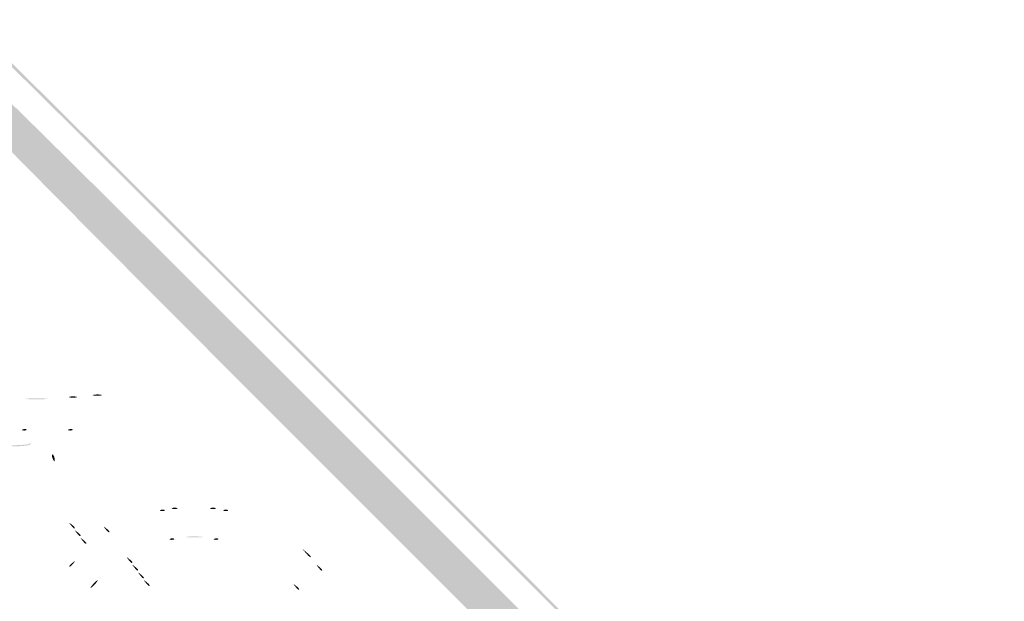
# Model space of a CAD drawing. Header units: inches. Extents: x -25.5 to 26.3, y -25.5 to 25.5.
# Tile 8 of 8: x 2.2 to 26.3, y 11.2 to 25.5. Entities that reach past the tile are written whole.
import ezdxf

# ---------------------------------------------------------------- set-up
doc = ezdxf.new("R2010")
doc.units = ezdxf.units.IN
doc.header["$MEASUREMENT"] = 0

msp = doc.modelspace()

# ---------------------------------------------------------------- hatches: boundary and pattern name
h = msp.add_hatch(color=7)
edge = h.paths.add_edge_path()
edge.add_spline(control_points=[(-0.485, -25.388), (-0.837, -25.302), (-1.088, -25.186), (-1.413, -24.956), (-1.656, -24.784), (-24.688, -1.783), (-24.971, -1.428), (-25.26, -1.067), (-25.407, -0.657), (-25.442, -0.115), (-25.464, 0.232), (-25.451, 0.342), (-25.347, 0.672), (-25.273, 0.908), (-25.151, 1.16), (-25.029, 1.328), (-24.757, 1.705), (-1.826, 24.649), (-1.409, 24.962), (-0.998, 25.27), (-0.834, 25.341), (-0.355, 25.414), (0.313, 25.516), (0.951, 25.326), (1.549, 24.846), (1.707, 24.718), (7.011, 19.436), (13.336, 13.108), (21.925, 4.514), (24.884, 1.525), (25.029, 1.299), (25.22, 0.998), (25.367, 0.606), (25.43, 0.226), (25.482, -0.084), (25.371, -0.662), (25.184, -1.06), (24.992, -1.468), (26.335, -0.11), (10.688, -15.722), (1.446, -24.944), (1.357, -25.031), (1.01, -25.191), (0.458, -25.446), (0.003, -25.506), (-0.485, -25.388)], knot_values=[0, 0, 0, 0, 1, 1, 1, 2, 2, 2, 3, 3, 3, 4, 4, 4, 5, 5, 5, 6, 6, 6, 7, 7, 7, 8, 8, 8, 9, 9, 9, 10, 10, 10, 11, 11, 11, 12, 12, 12, 13, 13, 13, 14, 14, 14, 15, 15, 15, 15], degree=3, periodic=0)
edge = h.paths.add_edge_path(flags=0)
edge.add_spline(control_points=[(0.38, -25.31), (0.534, -25.282), (0.817, -25.186), (1.01, -25.097), (1.357, -24.937), (1.446, -24.85), (10.688, -15.628), (26.246, -0.105), (24.898, -1.468), (25.09, -1.06), (25.466, -0.26), (25.413, 0.549), (24.934, 1.299), (24.79, 1.525), (21.842, 4.502), (13.289, 13.061), (6.99, 19.363), (1.707, 24.624), (1.549, 24.751), (0.951, 25.232), (0.313, 25.422), (-0.355, 25.32), (-0.834, 25.247), (-0.998, 25.176), (-1.409, 24.868), (-1.826, 24.555), (-24.663, 1.705), (-24.935, 1.328), (-25.534, 0.5), (-25.49, -0.65), (-24.83, -1.467), (-24.458, -1.927), (-1.598, -24.756), (-1.342, -24.922), (-1.069, -25.1), (-0.796, -25.218), (-0.485, -25.293), (-0.166, -25.37), (0.032, -25.374), (0.38, -25.31)], knot_values=[0, 0, 0, 0, 1, 1, 1, 2, 2, 2, 3, 3, 3, 4, 4, 4, 5, 5, 5, 6, 6, 6, 7, 7, 7, 8, 8, 8, 9, 9, 9, 10, 10, 10, 11, 11, 11, 12, 12, 12, 13, 13, 13, 13], degree=3, periodic=0)
h = msp.add_hatch(color=7)
edge = h.paths.add_edge_path()
edge.add_spline(control_points=[(0.187, -24.606), (0.165, -24.57), (0.07, -24.558), (-0.078, -24.572), (-0.205, -24.585), (-0.321, -24.576), (-0.335, -24.553), (-0.349, -24.53), (-0.385, -24.517), (-0.416, -24.523), (-0.446, -24.529), (-0.588, -24.475), (-0.73, -24.404), (-0.947, -24.295), (-2.882, -22.382), (-12.613, -12.655), (-22.922, -2.351), (-24.46, -0.788), (-24.496, -0.577), (-24.499, -0.558), (-24.507, -0.531), (-24.514, -0.518), (-24.52, -0.505), (-24.531, -0.473), (-24.537, -0.447), (-24.544, -0.422), (-24.553, -0.39), (-24.559, -0.377), (-24.593, -0.291), (-24.562, 0.355), (-24.518, 0.471), (-24.488, 0.549), (-24.441, 0.676), (-24.412, 0.754), (-24.342, 0.94), (-1.119, 24.184), (-0.812, 24.374), (-0.689, 24.451), (-0.589, 24.5), (-0.589, 24.484), (-0.589, 24.468), (-0.56, 24.479), (-0.526, 24.508), (-0.491, 24.537), (-0.45, 24.548), (-0.434, 24.532), (-0.419, 24.517), (-0.38, 24.521), (-0.348, 24.541), (-0.316, 24.56), (-0.159, 24.577), (0, 24.577), (0.159, 24.577), (0.316, 24.56), (0.348, 24.541), (0.38, 24.521), (0.417, 24.515), (0.43, 24.528), (0.443, 24.541), (0.578, 24.482), (0.729, 24.397), (0.932, 24.282), (1.018, 24.255), (1.056, 24.294), (1.095, 24.333), (4.165, 21.291), (12.728, 12.728), (20.947, 4.508), (24.332, 1.094), (24.297, 1.059), (24.261, 1.023), (24.291, 0.921), (24.4, 0.709), (24.485, 0.544), (24.541, 0.396), (24.526, 0.381), (24.511, 0.366), (24.535, 0.313), (24.58, 0.264), (24.648, 0.189), (24.652, 0.158), (24.602, 0.079), (24.554, 0.002), (24.555, -0.03), (24.606, -0.091), (24.658, -0.155), (24.656, -0.181), (24.589, -0.254), (24.546, -0.302), (24.513, -0.36), (24.518, -0.383), (24.522, -0.405), (24.52, -0.44), (24.514, -0.459), (24.507, -0.479), (24.499, -0.51), (24.494, -0.53), (24.475, -0.614), (24.275, -0.962), (24.23, -0.99), (24.195, -1.011), (24.198, -1.043), (24.238, -1.091), (24.286, -1.149), (22.455, -3.001), (12.726, -12.73), (4.149, -21.307), (1.142, -24.286), (1.103, -24.247), (1.064, -24.207), (1.008, -24.222), (0.888, -24.304), (0.798, -24.364), (0.647, -24.439), (0.551, -24.47), (0.455, -24.501), (0.342, -24.556), (0.299, -24.594), (0.241, -24.644), (0.213, -24.647), (0.187, -24.606)], knot_values=[0, 0, 0, 0, 1, 1, 1, 2, 2, 2, 3, 3, 3, 4, 4, 4, 5, 5, 5, 6, 6, 6, 7, 7, 7, 8, 8, 8, 9, 9, 9, 10, 10, 10, 11, 11, 11, 12, 12, 12, 13, 13, 13, 14, 14, 14, 15, 15, 15, 16, 16, 16, 17, 17, 17, 18, 18, 18, 19, 19, 19, 20, 20, 20, 21, 21, 21, 22, 22, 22, 23, 23, 23, 24, 24, 24, 25, 25, 25, 26, 26, 26, 27, 27, 27, 28, 28, 28, 29, 29, 29, 30, 30, 30, 31, 31, 31, 32, 32, 32, 33, 33, 33, 34, 34, 34, 35, 35, 35, 36, 36, 36, 37, 37, 37, 38, 38, 38, 39, 39, 39, 40, 40, 40, 40], degree=3, periodic=0)
edge = h.paths.add_edge_path(flags=0)
edge.add_spline(control_points=[(0.095, -24.042), (0.111, -24.015), (0.15, -23.996), (0.18, -24), (0.296, -24.014), (0.35, -23.992), (0.492, -23.873), (0.595, -23.786), (0.625, -23.733), (0.592, -23.694), (0.559, -23.654), (3.808, -20.376), (12.1, -12.084), (19.462, -4.722), (23.666, -0.551), (23.688, -0.586), (23.732, -0.657), (23.881, -0.529), (23.981, -0.337), (24.045, -0.213), (24.043, -0.194), (23.953, -0.099)], knot_values=[0, 0, 0, 0, 1, 1, 1, 2, 2, 2, 3, 3, 3, 4, 4, 4, 5, 5, 5, 6, 6, 6, 7, 7, 7, 7], degree=3, periodic=0)
edge.add_line((23.953, -0.099), (23.856, 0.004))
edge.add_line((23.856, 0.004), (23.954, 0.102))
edge.add_spline(control_points=[(23.954, 0.102), (24.044, 0.193), (24.046, 0.21), (23.981, 0.335), (23.882, 0.529), (23.732, 0.657), (23.688, 0.586), (23.666, 0.551), (19.462, 4.722), (12.1, 12.084), (4.119, 20.065), (0.56, 23.655), (0.59, 23.692), (0.62, 23.727), (0.596, 23.782), (0.517, 23.855), (0.453, 23.916), (0.4, 23.948), (0.4, 23.928), (0.4, 23.907), (0.366, 23.919), (0.323, 23.954), (0.281, 23.989), (0.223, 24.02), (0.194, 24.021), (0.165, 24.023), (0.104, 24.042), (0.059, 24.062), (0.014, 24.083), (-0.061, 24.084), (-0.106, 24.064), (-0.194, 24.026), (-0.241, 24.014), (-0.353, 24.003), (-0.443, 23.994), (-23.885, 0.561), (-23.977, 0.389), (-24.014, 0.317), (-24.03, 0.259), (-24.011, 0.259), (-23.992, 0.259), (-24.002, 0.234), (-24.034, 0.203), (-24.096, 0.14), (-24.111, -0.129), (-24.055, -0.184), (-24.021, -0.219), (-24.014, -0.24), (-24.002, -0.365), (-23.994, -0.443), (-0.606, -23.833), (-0.417, -23.951), (-0.336, -24.002), (-0.238, -24.032), (-0.198, -24.017), (-0.159, -24.002), (-0.113, -24.012), (-0.096, -24.04), (-0.057, -24.104), (0.056, -24.105), (0.095, -24.042)], knot_values=[0, 0, 0, 0, 1, 1, 1, 2, 2, 2, 3, 3, 3, 4, 4, 4, 5, 5, 5, 6, 6, 6, 7, 7, 7, 8, 8, 8, 9, 9, 9, 10, 10, 10, 11, 11, 11, 12, 12, 12, 13, 13, 13, 14, 14, 14, 15, 15, 15, 16, 16, 16, 17, 17, 17, 18, 18, 18, 19, 19, 19, 20, 20, 20, 20], degree=3, periodic=0)
h = msp.add_hatch(color=7)
edge = h.paths.add_edge_path()
edge.add_spline(control_points=[(2.343, 16.212), (2.466, 16.222), (2.667, 16.222), (2.79, 16.212), (2.914, 16.203), (2.813, 16.195), (2.567, 16.195), (2.321, 16.195), (2.22, 16.203), (2.343, 16.212)], knot_values=[0, 0, 0, 0, 1, 1, 1, 2, 2, 2, 3, 3, 3, 3], degree=3, periodic=0)
h = msp.add_hatch(color=7)
edge = h.paths.add_edge_path()
edge.add_spline(control_points=[(3.379, 16.257), (3.425, 16.269), (3.499, 16.269), (3.544, 16.257), (3.589, 16.245), (3.552, 16.236), (3.462, 16.236), (3.371, 16.236), (3.334, 16.245), (3.379, 16.257)], knot_values=[0, 0, 0, 0, 1, 1, 1, 2, 2, 2, 3, 3, 3, 3], degree=3, periodic=0)
h = msp.add_hatch(color=7)
edge = h.paths.add_edge_path()
edge.add_spline(control_points=[(3.968, 16.305), (4.027, 16.317), (4.112, 16.316), (4.157, 16.304), (4.202, 16.293), (4.154, 16.283), (4.05, 16.284), (3.947, 16.284), (3.91, 16.294), (3.968, 16.305)], knot_values=[0, 0, 0, 0, 1, 1, 1, 2, 2, 2, 3, 3, 3, 3], degree=3, periodic=0)
h = msp.add_hatch(color=7)
edge = h.paths.add_edge_path()
edge.add_spline(control_points=[(2.228, 15.456), (2.262, 15.47), (2.303, 15.468), (2.319, 15.453), (2.334, 15.437), (2.306, 15.426), (2.257, 15.428), (2.202, 15.43), (2.191, 15.441), (2.228, 15.456)], knot_values=[0, 0, 0, 0, 1, 1, 1, 2, 2, 2, 3, 3, 3, 3], degree=3, periodic=0)
h = msp.add_hatch(color=7)
edge = h.paths.add_edge_path()
edge.add_spline(control_points=[(3.359, 15.456), (3.393, 15.47), (3.433, 15.468), (3.449, 15.453), (3.465, 15.437), (3.437, 15.426), (3.387, 15.428), (3.332, 15.43), (3.321, 15.441), (3.359, 15.456)], knot_values=[0, 0, 0, 0, 1, 1, 1, 2, 2, 2, 3, 3, 3, 3], degree=3, periodic=0)
h = msp.add_hatch(color=7)
edge = h.paths.add_edge_path()
edge.add_spline(control_points=[(-3.226, 15.035), (-3.226, 15.055), (-1.972, 15.065), (-0.439, 15.058), (1.767, 15.049), (2.357, 15.058), (2.391, 15.106), (2.422, 15.15), (2.428, 15.148), (2.413, 15.095), (2.397, 15.033), (2.035, 15.022), (-0.416, 15.012), (-1.962, 15.005), (-3.226, 15.016), (-3.226, 15.035)], knot_values=[0, 0, 0, 0, 1, 1, 1, 2, 2, 2, 3, 3, 3, 4, 4, 4, 5, 5, 5, 5], degree=3, periodic=0)
h = msp.add_hatch(color=7)
edge = h.paths.add_edge_path()
edge.add_spline(control_points=[(2.96, 14.743), (2.944, 14.783), (2.942, 14.827), (2.955, 14.839), (2.968, 14.852), (2.99, 14.82), (3.004, 14.767), (3.033, 14.655), (3.001, 14.637), (2.96, 14.743)], knot_values=[0, 0, 0, 0, 1, 1, 1, 2, 2, 2, 3, 3, 3, 3], degree=3, periodic=0)
h = msp.add_hatch(color=7)
edge = h.paths.add_edge_path()
edge.add_spline(control_points=[(5.619, 13.478), (5.653, 13.492), (5.694, 13.49), (5.71, 13.475), (5.725, 13.459), (5.697, 13.448), (5.648, 13.45), (5.593, 13.452), (5.582, 13.463), (5.619, 13.478)], knot_values=[0, 0, 0, 0, 1, 1, 1, 2, 2, 2, 3, 3, 3, 3], degree=3, periodic=0)
h = msp.add_hatch(color=7)
edge = h.paths.add_edge_path()
edge.add_spline(control_points=[(5.899, 13.524), (5.931, 13.538), (5.984, 13.538), (6.017, 13.524), (6.049, 13.511), (6.023, 13.501), (5.958, 13.501), (5.893, 13.501), (5.867, 13.511), (5.899, 13.524)], knot_values=[0, 0, 0, 0, 1, 1, 1, 2, 2, 2, 3, 3, 3, 3], degree=3, periodic=0)
h = msp.add_hatch(color=7)
edge = h.paths.add_edge_path()
edge.add_spline(control_points=[(6.841, 13.524), (6.873, 13.538), (6.926, 13.538), (6.959, 13.524), (6.991, 13.511), (6.964, 13.501), (6.9, 13.501), (6.835, 13.501), (6.808, 13.511), (6.841, 13.524)], knot_values=[0, 0, 0, 0, 1, 1, 1, 2, 2, 2, 3, 3, 3, 3], degree=3, periodic=0)
h = msp.add_hatch(color=7)
edge = h.paths.add_edge_path()
edge.add_spline(control_points=[(7.173, 13.478), (7.207, 13.492), (7.248, 13.49), (7.264, 13.475), (7.279, 13.459), (7.252, 13.448), (7.202, 13.45), (7.147, 13.452), (7.136, 13.463), (7.173, 13.478)], knot_values=[0, 0, 0, 0, 1, 1, 1, 2, 2, 2, 3, 3, 3, 3], degree=3, periodic=0)
h = msp.add_hatch(color=7)
edge = h.paths.add_edge_path()
edge.add_spline(control_points=[(3.409, 13.105), (3.35, 13.179), (3.352, 13.181), (3.426, 13.122), (3.505, 13.061), (3.53, 13.022), (3.491, 13.022), (3.481, 13.022), (3.444, 13.059), (3.409, 13.105)], knot_values=[0, 0, 0, 0, 1, 1, 1, 2, 2, 2, 3, 3, 3, 3], degree=3, periodic=0)
h = msp.add_hatch(color=7)
edge = h.paths.add_edge_path()
edge.add_spline(control_points=[(4.256, 13.011), (4.198, 13.085), (4.199, 13.087), (4.274, 13.028), (4.319, 12.993), (4.356, 12.956), (4.356, 12.946), (4.356, 12.907), (4.318, 12.932), (4.256, 13.011)], knot_values=[0, 0, 0, 0, 1, 1, 1, 2, 2, 2, 3, 3, 3, 3], degree=3, periodic=0)
h = msp.add_hatch(color=7)
edge = h.paths.add_edge_path()
edge.add_spline(control_points=[(3.55, 12.916), (3.491, 12.991), (3.493, 12.993), (3.568, 12.934), (3.646, 12.873), (3.671, 12.834), (3.632, 12.834), (3.622, 12.834), (3.585, 12.871), (3.55, 12.916)], knot_values=[0, 0, 0, 0, 1, 1, 1, 2, 2, 2, 3, 3, 3, 3], degree=3, periodic=0)
h = msp.add_hatch(color=7)
edge = h.paths.add_edge_path()
edge.add_spline(control_points=[(6.275, 12.821), (6.358, 12.831), (6.507, 12.831), (6.604, 12.821), (6.702, 12.811), (6.634, 12.802), (6.452, 12.802), (6.271, 12.802), (6.191, 12.81), (6.275, 12.821)], knot_values=[0, 0, 0, 0, 1, 1, 1, 2, 2, 2, 3, 3, 3, 3], degree=3, periodic=0)
h = msp.add_hatch(color=7)
edge = h.paths.add_edge_path()
edge.add_spline(control_points=[(3.691, 12.728), (3.633, 12.803), (3.634, 12.804), (3.709, 12.746), (3.787, 12.684), (3.812, 12.646), (3.774, 12.646), (3.764, 12.646), (3.727, 12.683), (3.691, 12.728)], knot_values=[0, 0, 0, 0, 1, 1, 1, 2, 2, 2, 3, 3, 3, 3], degree=3, periodic=0)
h = msp.add_hatch(color=7)
edge = h.paths.add_edge_path()
edge.add_spline(control_points=[(5.855, 12.772), (5.889, 12.785), (5.929, 12.784), (5.945, 12.768), (5.961, 12.753), (5.933, 12.741), (5.883, 12.743), (5.828, 12.746), (5.817, 12.757), (5.855, 12.772)], knot_values=[0, 0, 0, 0, 1, 1, 1, 2, 2, 2, 3, 3, 3, 3], degree=3, periodic=0)
h = msp.add_hatch(color=7)
edge = h.paths.add_edge_path()
edge.add_spline(control_points=[(6.938, 12.772), (6.972, 12.785), (7.013, 12.784), (7.028, 12.768), (7.044, 12.753), (7.016, 12.741), (6.966, 12.743), (6.912, 12.746), (6.9, 12.757), (6.938, 12.772)], knot_values=[0, 0, 0, 0, 1, 1, 1, 2, 2, 2, 3, 3, 3, 3], degree=3, periodic=0)
h = msp.add_hatch(color=7)
edge = h.paths.add_edge_path()
edge.add_spline(control_points=[(4.821, 12.257), (4.763, 12.332), (4.765, 12.333), (4.839, 12.275), (4.918, 12.213), (4.943, 12.175), (4.904, 12.175), (4.894, 12.175), (4.857, 12.212), (4.821, 12.257)], knot_values=[0, 0, 0, 0, 1, 1, 1, 2, 2, 2, 3, 3, 3, 3], degree=3, periodic=0)
h = msp.add_hatch(color=7)
edge = h.paths.add_edge_path()
edge.add_line((9.179, 12.422), (9.09, 12.528))
edge.add_line((9.09, 12.528), (9.196, 12.438))
edge.add_spline(control_points=[(9.196, 12.438), (9.254, 12.389), (9.302, 12.341), (9.302, 12.332), (9.302, 12.294), (9.264, 12.322), (9.179, 12.422)], knot_values=[0, 0, 0, 0, 1, 1, 1, 2, 2, 2, 2], degree=3, periodic=0)
h = msp.add_hatch(color=7)
edge = h.paths.add_edge_path()
edge.add_spline(control_points=[(3.367, 12.098), (3.367, 12.108), (3.405, 12.145), (3.45, 12.181), (3.525, 12.239), (3.526, 12.237), (3.468, 12.163), (3.406, 12.084), (3.367, 12.059), (3.367, 12.098)], knot_values=[0, 0, 0, 0, 1, 1, 1, 2, 2, 2, 3, 3, 3, 3], degree=3, periodic=0)
h = msp.add_hatch(color=7)
edge = h.paths.add_edge_path()
edge.add_spline(control_points=[(4.963, 12.069), (4.904, 12.143), (4.906, 12.145), (4.98, 12.086), (5.026, 12.051), (5.063, 12.014), (5.063, 12.004), (5.063, 11.965), (5.024, 11.99), (4.963, 12.069)], knot_values=[0, 0, 0, 0, 1, 1, 1, 2, 2, 2, 3, 3, 3, 3], degree=3, periodic=0)
h = msp.add_hatch(color=7)
edge = h.paths.add_edge_path()
edge.add_spline(control_points=[(9.484, 12.069), (9.425, 12.143), (9.427, 12.145), (9.502, 12.086), (9.58, 12.025), (9.605, 11.986), (9.566, 11.986), (9.557, 11.986), (9.52, 12.023), (9.484, 12.069)], knot_values=[0, 0, 0, 0, 1, 1, 1, 2, 2, 2, 3, 3, 3, 3], degree=3, periodic=0)
h = msp.add_hatch(color=7)
edge = h.paths.add_edge_path()
edge.add_spline(control_points=[(5.104, 11.88), (5.045, 11.955), (5.047, 11.957), (5.122, 11.898), (5.2, 11.836), (5.225, 11.798), (5.186, 11.798), (5.177, 11.798), (5.14, 11.835), (5.104, 11.88)], knot_values=[0, 0, 0, 0, 1, 1, 1, 2, 2, 2, 3, 3, 3, 3], degree=3, periodic=0)
h = msp.add_hatch(color=7)
edge = h.paths.add_edge_path()
edge.add_spline(control_points=[(3.956, 11.656), (4.003, 11.708), (4.052, 11.751), (4.065, 11.751), (4.078, 11.751), (4.05, 11.708), (4.003, 11.656), (3.956, 11.605), (3.907, 11.562), (3.894, 11.562), (3.881, 11.562), (3.909, 11.605), (3.956, 11.656)], knot_values=[0, 0, 0, 0, 1, 1, 1, 2, 2, 2, 3, 3, 3, 4, 4, 4, 4], degree=3, periodic=0)
h = msp.add_hatch(color=7)
edge = h.paths.add_edge_path()
edge.add_spline(control_points=[(5.245, 11.692), (5.187, 11.766), (5.188, 11.768), (5.263, 11.71), (5.308, 11.674), (5.345, 11.637), (5.345, 11.627), (5.345, 11.588), (5.307, 11.613), (5.245, 11.692)], knot_values=[0, 0, 0, 0, 1, 1, 1, 2, 2, 2, 3, 3, 3, 3], degree=3, periodic=0)
h = msp.add_hatch(color=7)
edge = h.paths.add_edge_path()
edge.add_spline(control_points=[(8.919, 11.598), (8.86, 11.672), (8.862, 11.674), (8.937, 11.615), (9.015, 11.554), (9.04, 11.515), (9.001, 11.515), (8.991, 11.515), (8.954, 11.552), (8.919, 11.598)], knot_values=[0, 0, 0, 0, 1, 1, 1, 2, 2, 2, 3, 3, 3, 3], degree=3, periodic=0)

doc.saveas('drawing.dxf')
